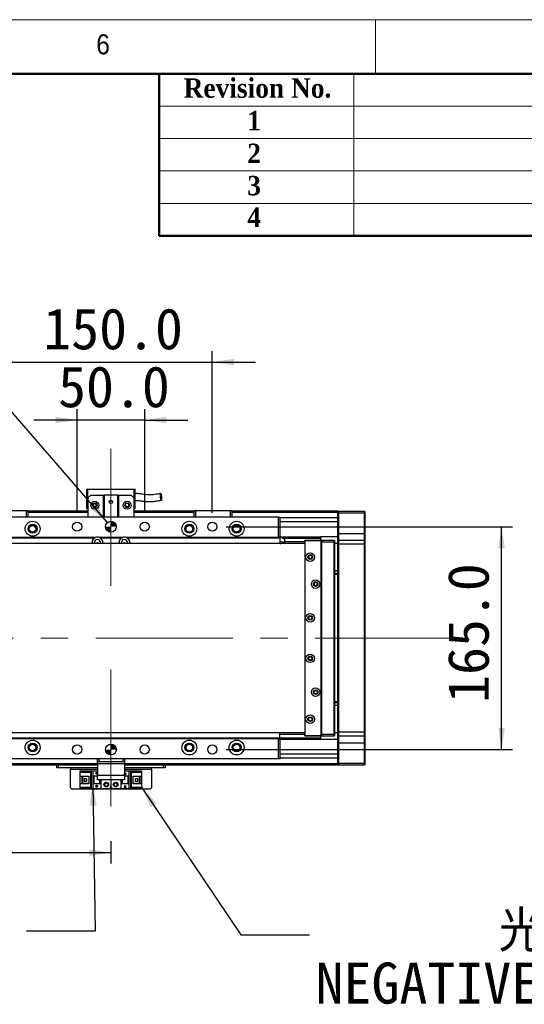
# Model space of a CAD drawing. Header units: millimetres. Extents: x 40 to 3320, y 40 to 2336.
# Tile 10 of 11: x 2217 to 2590, y 1607 to 2336. Entities that reach past the tile are written whole.
import ezdxf

# ---------------------------------------------------------------- set-up
doc = ezdxf.new("R2010")
doc.units = ezdxf.units.MM
doc.header["$LTSCALE"] = 8
doc.linetypes.add('CENTERX2', pattern=[20.32, 12.7, -2.54, 2.54, -2.54])
doc.layers.add('DIMNS', color=7, linetype='Continuous')
doc.styles.add('SLDTEXTSTYLE0', font='Gothic.ttf', dxfattribs={"width": 0.913})
doc.styles.add('SLDTEXTSTYLE1', font='timesbd.ttf', dxfattribs={"width": 0.933})
doc.styles.add('SLDTEXTSTYLE10', font='txt')
doc.styles.add('SLDTEXTSTYLE7', font='txt')
doc.styles.add('SLDTEXTSTYLE8', font='txt', dxfattribs={"bigfont": 'bigfont'})
doc.styles.add('SLDTEXTSTYLE9', font='txt', dxfattribs={"bigfont": 'bigfont'})
doc.dimstyles.new('SLDDIMSTYLE0', dxfattribs={"dimtxt": 30.4, "dimasz": 16, "dimexe": 0, "dimexo": 0.0625, "dimgap": 7.6, "dimtad": 2, "dimdec": 1, "dimrnd": 1e-09, "dimzin": 4, "dimdsep": 46, "dimtxsty": 'SLDTEXTSTYLE7', "dimsah": 1, "dimcen": 0.09, "dimadec": 0, "dimazin": 1, "dimtfac": 1, "dimtdec": 1, "dimtmove": 0, "dimatfit": 0, "dimfxl": 0, "dimfrac": 2, "dimtolj": 1, "dimtzin": 12, "dimarcsym": 0})
doc.dimstyles.new('SLDDIMSTYLE1', dxfattribs={"dimtxt": 30.4, "dimasz": 16, "dimexe": 0, "dimexo": 0.0625, "dimgap": 7.6, "dimtad": 2, "dimdec": 1, "dimrnd": 1e-09, "dimzin": 4, "dimdsep": 46, "dimtxsty": 'SLDTEXTSTYLE7', "dimsah": 1, "dimcen": 0.09, "dimadec": 0, "dimazin": 1, "dimtfac": 1, "dimtdec": 1, "dimtofl": 0, "dimtmove": 0, "dimatfit": 3, "dimfxl": 0, "dimfrac": 2, "dimtolj": 1, "dimtzin": 12, "dimarcsym": 0})
doc.dimstyles.new('SLDDIMSTYLE3', dxfattribs={"dimtxt": 0.18, "dimasz": 16, "dimexe": 0, "dimexo": 0.0625, "dimgap": 0, "dimtad": 0, "dimtih": 1, "dimtoh": 1, "dimdec": 0, "dimrnd": 1e-09, "dimzin": 0, "dimdsep": 46, "dimtxsty": 'Standard', "dimsah": 1, "dimcen": 0.09, "dimadec": 0, "dimazin": 0, "dimtfac": 16, "dimtdec": 0, "dimtofl": 0, "dimtmove": 0, "dimatfit": 3, "dimfxl": 0, "dimfrac": 2, "dimtolj": 1, "dimtzin": 0, "dimarcsym": 0})
doc.dimstyles.new('SLDDIMSTYLE5', dxfattribs={"dimtxt": 30.4, "dimasz": 16, "dimexe": 0, "dimexo": 0.0625, "dimgap": 7.6, "dimtad": 0, "dimtih": 1, "dimtoh": 1, "dimdec": 1, "dimrnd": 1e-09, "dimzin": 4, "dimdsep": 46, "dimtxsty": 'SLDTEXTSTYLE7', "dimsah": 1, "dimcen": 0, "dimadec": 0, "dimazin": 1, "dimtfac": 1, "dimtdec": 1, "dimtofl": 0, "dimtmove": 0, "dimatfit": 3, "dimfxl": 0, "dimfrac": 2, "dimtolj": 1, "dimtzin": 12, "dimarcsym": 0})

# ---------------------------------------------------------------- blocks, each defined once
blk = doc.blocks.new('_D_13')
at = {"layer": 'DIMNS'}
for p, q in [((2259.21, 1970.69), (2259.21, 2047.55)), ((2309.21, 1970.69), (2309.21, 2047.55)), ((2259.21, 2039.55), (2227.21, 2039.55)), ((2309.21, 2039.55), (2259.21, 2039.55)), ((2309.21, 2039.55), (2341.21, 2039.55))]:
    blk.add_line(p, q, dxfattribs=at)
for points in [[(2259.21, 2039.55), (2243.21, 2041.95), (2243.21, 2037.15)], [(2309.21, 2039.55), (2325.21, 2037.15), (2325.21, 2041.95)]]:
    blk.add_solid(points, dxfattribs=at)
at = {"layer": 'DIMNS', "insert": (2245.06, 2079.43), "char_height": 30.4, "attachment_point": 1, "style": 'SLDTEXTSTYLE7'}
blk.add_mtext('50.0', dxfattribs=at)
blk = doc.blocks.new('_D_14')
at = {"layer": 'DIMNS'}
for p, q in [((2209.21, 1970.69), (2209.21, 2090.44)), ((2359.21, 1970.69), (2359.21, 2090.44)), ((2209.21, 2082.44), (2177.21, 2082.44)), ((2209.21, 2082.44), (2359.21, 2082.44)), ((2359.21, 2082.44), (2391.21, 2082.44))]:
    blk.add_line(p, q, dxfattribs=at)
for points in [[(2209.21, 2082.44), (2193.21, 2084.84), (2193.21, 2080.04)], [(2359.21, 2082.44), (2375.21, 2080.04), (2375.21, 2084.84)]]:
    blk.add_solid(points, dxfattribs=at)
at = {"layer": 'DIMNS', "insert": (2234.08, 2122.33), "char_height": 30.4, "attachment_point": 1, "style": 'SLDTEXTSTYLE7'}
blk.add_mtext('150.0', dxfattribs=at)
blk = doc.blocks.new('_D_15')
at = {"layer": 'DIMNS'}
for p, q in [((2369.37, 1960.53), (2581.36, 1960.53)), ((2573.36, 1795.53), (2573.36, 1960.53)), ((2369.37, 1795.53), (2581.36, 1795.53))]:
    blk.add_line(p, q, dxfattribs=at)
for points in [[(2573.36, 1960.53), (2570.96, 1944.53), (2575.76, 1944.53)], [(2573.36, 1795.53), (2575.76, 1811.53), (2570.96, 1811.53)]]:
    blk.add_solid(points, dxfattribs=at)
at = {"layer": 'DIMNS', "insert": (2533.48, 1830.06), "char_height": 30.4, "attachment_point": 1, "rotation": 90, "style": 'SLDTEXTSTYLE7'}
blk.add_mtext('165.0', dxfattribs=at)
blk = doc.blocks.new('SW_SYMBOL_HOLE_DEPTH')
at = {"layer": 'DIMNS', "color": 0}
for p, q in [((0, 7000), (6400, 7000)), ((3200, 7000), (3200, 600)), ((800, 4440), (3200, 600)), ((5600, 4440), (3200, 600))]:
    blk.add_line(p, q, dxfattribs=at)
blk = doc.blocks.new('_D_16')
at = {"layer": 'DIMNS'}
for p, q in [((2200.36, 2057.13), (2168.36, 2057.13)), ((2281.59, 1963.55), (2200.36, 2057.13))]:
    blk.add_line(p, q, dxfattribs=at)
blk.add_solid([(2281.59, 1963.55), (2272.92, 1977.2), (2269.29, 1974.06)], dxfattribs=at)
at = {"layer": 'DIMNS', "xscale": 0.004985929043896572, "yscale": 0.004985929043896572, "zscale": 0.004985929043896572}
blk.add_blockref('SW_SYMBOL_HOLE_DEPTH', (2059.85, 2037.01), dxfattribs=at)
at = {"layer": 'DIMNS', "char_height": 30.4, "attachment_point": 1, "style": 'SLDTEXTSTYLE7'}
for s, insert in [('2X ', (1829.72, 2072.45)), ('%%c', (1886.89, 2072.15)), (' 8.0H7 ', (1933.86, 2072.45)), (' 8.0', (2104.35, 2072.45))]:
    blk.add_mtext(s, dxfattribs=dict(at, insert=insert))
blk = doc.blocks.new('_D_22')
at = {"layer": 'DIMNS'}
for p, q in [((424.21, 1729.12), (424.21, 1711.19)), ((2284.21, 1727.57), (2284.21, 1711.19)), ((424.21, 1719.19), (2284.21, 1719.19))]:
    blk.add_line(p, q, dxfattribs=at)
for points in [[(424.21, 1719.19), (440.21, 1716.79), (440.21, 1721.59)], [(2284.21, 1719.19), (2268.21, 1721.59), (2268.21, 1716.79)]]:
    blk.add_solid(points, dxfattribs=at)
at = {"layer": 'DIMNS', "insert": (1272.18, 1759.07), "char_height": 30.4, "attachment_point": 1, "style": 'SLDTEXTSTYLE7'}
blk.add_mtext('1860.0', dxfattribs=at)
blk = doc.blocks.new('SW_NOTE_6')
at = {"layer": 'DIMNS', "color": 0, "char_height": 30.4, "attachment_point": 1}
for s, insert, style in [('  光电原点', (-277.59, 55.21), 'SLDTEXTSTYLE8'), ('HOME SWITCH', (-277.59, 15.01), 'SLDTEXTSTYLE7')]:
    blk.add_mtext(s, dxfattribs=dict(at, insert=insert, style=style))
blk = doc.blocks.new('SW_NOTE_7')
at = {"layer": 'DIMNS', "color": 0, "char_height": 30.4, "attachment_point": 1}
for s, insert, style in [('     光电负限位', (4.61, 17.91), 'SLDTEXTSTYLE9'), ('NEGATIVE LIMIT SWITCH', (4.61, -20.49), 'SLDTEXTSTYLE10')]:
    blk.add_mtext(s, dxfattribs=dict(at, insert=insert, style=style))
blk = doc.blocks.new('SW_DOWELSYMBOL_0')
at = {"linetype": 'Continuous', "lineweight": 18}
h = blk.add_hatch(color=0, dxfattribs=at)
edge = h.paths.add_edge_path(flags=0)
edge.add_arc((0, 0), 4, 180, 270)
edge.add_line((0, -4), (0, 0))
edge.add_line((0, 0), (-4, 0))
h = blk.add_hatch(color=0, dxfattribs=at)
edge = h.paths.add_edge_path(flags=0)
edge.add_arc((0, 0), 4, 0, 90)
edge.add_line((0, 4), (0, 0))
edge.add_line((0, 0), (4, 0))
at = {"layer": 'DIMNS', "color": 0}
blk.add_circle((0, 0), 4, dxfattribs=at)
blk = doc.blocks.new('SW_DOWELSYMBOL_1')
at = {"linetype": 'Continuous', "lineweight": 18}
h = blk.add_hatch(color=0, dxfattribs=at)
edge = h.paths.add_edge_path(flags=0)
edge.add_arc((0, 0), 4, 180, 270)
edge.add_line((0, -4), (0, 0))
edge.add_line((0, 0), (-4, 0))
h = blk.add_hatch(color=0, dxfattribs=at)
edge = h.paths.add_edge_path(flags=0)
edge.add_arc((0, 0), 4, 0, 90)
edge.add_line((0, 4), (0, 0))
edge.add_line((0, 0), (4, 0))
at = {"layer": 'DIMNS', "color": 0}
blk.add_circle((0, 0), 4, dxfattribs=at)

msp = doc.modelspace()

# ---------------------------------------------------------------- linework, layer by layer
at = {"color": 7, "linetype": 'Continuous', "lineweight": 18}
for p, q in [((3320, 2336), (40, 2336)), ((2480, 2336), (2480, 2296)), ((80, 2296), (3280, 2296)), ((2464, 2296), (2464, 2176)), ((2320, 2272), (3280, 2272)), ((2320, 2248), (3280, 2248)), ((2320, 2224), (3280, 2224)), ((2320, 2200), (3280, 2200))]:
    msp.add_line(p, q, dxfattribs=at)
at = {"color": 7, "linetype": 'Continuous', "lineweight": 50}
for p, q in [((3280, 2296), (80, 2296)), ((2320, 2296), (2320, 2176)), ((3280, 2176), (2320, 2176))]:
    msp.add_line(p, q, dxfattribs=at)
at = {"color": 7, "linetype": 'Continuous', "lineweight": 25}
for p, q in [((2266.2144911, 1988.3266009), (2267.2145378, 1988.3266009)), ((2266.2144911, 1988.3266009), (2266.2144911, 1973.926603)), ((2267.2145378, 1981.9266043), (2267.2145378, 1988.3266009)), ((2267.2145378, 1988.3266009), (2301.214577, 1988.3266009)), ((2269.2145121, 1983.9266009), (2267.2145378, 1981.9266043)), ((2269.2145121, 1983.9266009), (2278.7145388, 1983.9266009)), ((2278.7145388, 1967.5266064), (2278.7145388, 1983.9266009)), ((2278.7145388, 1983.9266009), (2279.2145026, 1983.9266009)), ((2279.2145026, 1983.9266009), (2279.2145026, 1967.5266064)), ((2289.214493, 1983.9266009), (2279.2145026, 1983.9266009)), ((2289.214493, 1967.5266064), (2289.214493, 1983.9266009)), ((2289.214493, 1983.9266009), (2289.714576, 1983.9266009)), ((2289.714576, 1983.9266009), (2289.714576, 1967.5266064)), ((2289.714576, 1983.9266009), (2299.2146027, 1983.9266009)), ((2301.214577, 1981.9266043), (2299.2146027, 1983.9266009)), ((2301.214577, 1988.3266009), (2302.2145045, 1988.3266009)), ((2301.214577, 1988.3266009), (2301.214577, 1981.9266043)), ((2302.2145045, 1973.926603), (2302.2145045, 1988.3266009)), ((2267.2145378, 1981.9266043), (2267.2145378, 1967.5266064)), ((2301.214577, 1981.9266043), (2301.214577, 1967.5266064)), ((2221.7144978, 1972.226604), (2195.7145941, 1972.226604)), ((2195.8388102, 1972.5266017), (2221.5902817, 1972.5266017)), ((2221.5902817, 1972.5266017), (2222.4144947, 1972.5266017)), ((2221.7144978, 1972.226604), (2221.5902817, 1972.5266017)), ((2222.7145445, 1972.226604), (2221.7144978, 1972.226604)), ((2221.7144978, 1967.5266064), (2221.7144978, 1972.226604)), ((2222.4144947, 1972.5266017), (2222.7145445, 1972.226604)), ((2222.7145445, 1972.226604), (2222.7145445, 1967.5266064)), ((2267.2145378, 1972.0266006), (2222.7145445, 1972.0266006)), ((2222.7145445, 1971.8266047), (2267.2145378, 1971.8266047)), ((2222.7145445, 1971.6266013), (2267.2145378, 1971.6266013)), ((2222.7145445, 1971.5266071), (2267.2145378, 1971.5266071)), ((2266.2144911, 1973.926603), (2267.2145378, 1973.926603)), ((2301.214577, 1973.926603), (2302.2145045, 1973.926603)), ((2345.7145703, 1972.0266006), (2301.214577, 1972.0266006)), ((2301.214577, 1971.8266047), (2345.7145703, 1971.8266047)), ((2301.214577, 1971.6266013), (2345.7145703, 1971.6266013)), ((2301.214577, 1971.5266071), (2345.7145703, 1971.5266071)), ((2345.7145703, 1972.226604), (2346.0145008, 1972.5266017)), ((2346.7144978, 1972.226604), (2345.7145703, 1972.226604)), ((2345.7145703, 1967.5266064), (2345.7145703, 1972.226604)), ((2346.0145008, 1972.5266017), (2346.8388331, 1972.5266017)), ((2346.7144978, 1972.226604), (2346.8388331, 1972.5266017)), ((2372.7145207, 1972.226604), (2346.7144978, 1972.226604)), ((2346.7144978, 1972.226604), (2346.7144978, 1967.5266064)), ((2346.8388331, 1972.5266017), (2372.5903046, 1972.5266017)), ((2372.5903046, 1972.5266017), (2373.4145176, 1972.5266017)), ((2372.7145207, 1972.226604), (2372.5903046, 1972.5266017)), ((2373.7145674, 1972.226604), (2372.7145207, 1972.226604)), ((2372.7145207, 1967.5266064), (2372.7145207, 1972.226604)), ((2373.4145176, 1972.5266017), (2373.7145674, 1972.226604)), ((2373.7145674, 1972.226604), (2373.7145674, 1967.5266064)), ((2452.2145998, 1972.0266006), (2373.7145674, 1972.0266006)), ((2373.7145674, 1971.5266071), (2452.2145998, 1971.5266071)), ((2452.2145998, 1971.726603), (2452.5145304, 1972.0266006)), ((2452.2145998, 1972.0266006), (2452.2145998, 1971.726603)), ((2452.2145998, 1970.5266051), (2452.2145998, 1971.726603)), ((2452.2145998, 1970.5266051), (2452.5145304, 1970.5266051)), ((2452.2145998, 1955.5266045), (2452.2145998, 1970.5266051)), ((2452.5145304, 1972.0266006), (2452.5145304, 1970.5266051)), ((2452.5145304, 1972.0266006), (2471.914531, 1972.0266006)), ((2471.914531, 1970.5266051), (2452.5145304, 1970.5266051)), ((2452.5145304, 1970.5266051), (2452.5145304, 1955.5266045)), ((2471.914531, 1970.5266051), (2471.914531, 1972.0266006)), ((2471.914531, 1972.0266006), (2472.2145808, 1971.726603)), ((2471.914531, 1970.5266051), (2472.2145808, 1970.5266051)), ((2471.914531, 1955.5266045), (2471.914531, 1970.5266051)), ((2472.2145808, 1971.726603), (2472.2145808, 1970.5266051)), ((2472.2145808, 1970.5266051), (2472.2145808, 1955.5266045)), ((2408.2145703, 1967.5266064), (2160.2145445, 1967.5266064)), ((2408.2145703, 1952.5266058), (2408.2145703, 1967.5266064)), ((2408.2145703, 1967.5266064), (2409.2144978, 1967.5266064)), ((2409.2144978, 1967.5266064), (2409.2144978, 1952.5266058)), ((2452.2145998, 1967.0266054), (2409.2144978, 1967.0266054)), ((2452.2145998, 1955.5266045), (2452.5145304, 1955.5266045)), ((2452.2145998, 1950.2266042), (2452.2145998, 1955.5266045)), ((2452.5145304, 1955.5266045), (2452.5145304, 1950.5266018)), ((2452.5145304, 1955.5266045), (2471.914531, 1955.5266045)), ((2471.914531, 1950.5266018), (2471.914531, 1955.5266045)), ((2471.914531, 1955.5266045), (2472.2145808, 1955.5266045)), ((2472.2145808, 1955.5266045), (2472.2145808, 1950.2266042)), ((2427.7145874, 1948.0266042), (280.7145727, 1948.0266042)), ((2271.8145859, 1952.0266048), (2159.2144978, 1952.0266048)), ((2272.6947081, 1952.5266058), (2160.2145445, 1952.5266058)), ((2270.2145588, 1948.0266042), (2270.2145588, 1948.8266028)), ((2271.9645512, 1948.0266042), (2271.9645512, 1948.8266028)), ((2292.694689, 1952.5266058), (2275.7344258, 1952.5266058)), ((2276.4645827, 1948.8266028), (2276.4645827, 1948.0266042)), ((2291.8145668, 1952.0266048), (2276.614548, 1952.0266048)), ((2278.214575, 1948.8266028), (2278.214575, 1948.0266042)), ((2290.2145398, 1948.0266042), (2290.2145398, 1948.8266028)), ((2291.9645321, 1948.0266042), (2291.9645321, 1948.8266028)), ((2408.2145703, 1952.5266058), (2295.7344067, 1952.5266058)), ((2296.4645636, 1948.8266028), (2296.4645636, 1948.0266042)), ((2409.2144978, 1952.0266048), (2296.6145289, 1952.0266048)), ((2298.214556, 1948.8266028), (2298.214556, 1948.0266042)), ((2409.2144978, 1952.5266058), (2408.2145703, 1952.5266058)), ((2409.2144978, 1953.0266068), (2439.2145884, 1953.0266068)), ((2409.2144978, 1952.5266058), (2409.2144978, 1952.0266048)), ((2409.2144978, 1952.0266048), (2409.2144978, 1948.0266042)), ((2439.2145884, 1952.596604), (2410.6993687, 1952.596604)), ((2411.4651692, 1952.0225145), (2439.2145884, 1952.0225145)), ((2412.6168501, 1948.500625), (2412.8146183, 1951.328776)), ((2427.7145874, 1949.2446921), (2412.6688254, 1949.2446921)), ((2428.014518, 1950.5266018), (2427.7145874, 1950.2266042)), ((2428.014518, 1950.2266042), (2427.7145874, 1950.2266042)), ((2427.7145874, 1949.5266072), (2427.7145874, 1950.2266042)), ((2428.2145512, 1950.0266008), (2427.7145874, 1949.5266072)), ((2427.7145874, 1949.5266072), (2427.7145874, 1806.5266005)), ((2428.014518, 1950.2266042), (2428.014518, 1950.5266018)), ((2428.014518, 1950.5266018), (2440.2145159, 1950.5266018)), ((2440.2145159, 1950.2266042), (2428.014518, 1950.2266042)), ((2428.014518, 1950.2266042), (2428.014518, 1949.8266048)), ((2439.2145884, 1950.0266008), (2428.2145512, 1950.0266008)), ((2439.2145884, 1953.0266068), (2439.2145884, 1952.596604)), ((2452.2145998, 1953.0266068), (2439.2145884, 1953.0266068)), ((2439.2145884, 1952.596604), (2439.2145884, 1952.0225145)), ((2439.2145884, 1952.0225145), (2439.2145884, 1950.5266018)), ((2439.7145522, 1949.5266072), (2439.2145884, 1950.0266008)), ((2439.7145522, 1806.5266005), (2439.7145522, 1949.5266072)), ((2440.2145159, 1949.0266062), (2440.2145159, 1950.5266018)), ((2440.2145159, 1950.5266018), (2449.4144928, 1950.5266018)), ((2449.4144928, 1949.0266062), (2440.2145159, 1949.0266062)), ((2440.2145159, 1807.0266015), (2440.2145159, 1949.0266062)), ((2449.4144928, 1949.0266062), (2449.4144928, 1950.5266018)), ((2449.7145426, 1950.2266042), (2449.4144928, 1950.5266018)), ((2449.7145426, 1949.0266062), (2449.4144928, 1949.0266062)), ((2449.4144928, 1807.0266015), (2449.4144928, 1949.0266062)), ((2449.7145426, 1950.2266042), (2449.7145426, 1949.0266062)), ((2449.7145426, 1949.0266062), (2449.7145426, 1807.0266015)), ((2452.2145998, 1948.0266042), (2449.7145426, 1948.0266042)), ((2452.5145304, 1950.5266018), (2452.2145998, 1950.2266042)), ((2452.2145998, 1947.5266032), (2452.2145998, 1950.2266042)), ((2452.5145304, 1947.5266032), (2452.2145998, 1947.5266032)), ((2452.2145998, 1808.5266046), (2452.2145998, 1947.5266032)), ((2452.5145304, 1950.5266018), (2452.5145304, 1947.5266032)), ((2452.5145304, 1950.5266018), (2471.914531, 1950.5266018)), ((2471.914531, 1947.5266032), (2452.5145304, 1947.5266032)), ((2452.5145304, 1947.5266032), (2452.5145304, 1808.5266046)), ((2471.914531, 1947.5266032), (2471.914531, 1950.5266018)), ((2471.914531, 1950.5266018), (2472.2145808, 1950.2266042)), ((2471.914531, 1947.5266032), (2472.2145808, 1947.5266032)), ((2471.914531, 1808.5266046), (2471.914531, 1947.5266032)), ((2472.2145808, 1950.2266042), (2472.2145808, 1947.5266032)), ((2472.2145808, 1947.5266032), (2472.2145808, 1808.5266046)), ((2449.7145426, 1928.0266046), (2452.2145998, 1928.0266046)), ((2449.7145426, 1926.0266043), (2452.2145998, 1926.0266043)), ((2452.2145998, 1925.0266023), (2449.7145426, 1925.0266023)), ((2449.7145426, 1831.0266055), (2452.2145998, 1831.0266055)), ((2452.2145998, 1830.0266035), (2449.7145426, 1830.0266035)), ((2452.2145998, 1828.0266031), (2449.7145426, 1828.0266031)), ((2452.5145304, 1808.5266046), (2452.2145998, 1808.5266046)), ((2452.2145998, 1805.8266036), (2452.2145998, 1808.5266046)), ((2452.5145304, 1808.5266046), (2471.914531, 1808.5266046)), ((2452.5145304, 1808.5266046), (2452.5145304, 1805.526606)), ((2471.914531, 1808.5266046), (2472.2145808, 1808.5266046)), ((2471.914531, 1805.526606), (2471.914531, 1808.5266046)), ((2472.2145808, 1808.5266046), (2472.2145808, 1805.8266036)), ((280.7145727, 1808.0266036), (2427.7145874, 1808.0266036)), ((2409.2144978, 1804.0266029), (2159.2144978, 1804.0266029)), ((2408.2145703, 1803.5266019), (2160.2145445, 1803.5266019)), ((2408.2145703, 1788.5266013), (2408.2145703, 1803.5266019)), ((2408.2145703, 1803.5266019), (2409.2144978, 1803.5266019)), ((2409.2144978, 1804.0266029), (2409.2144978, 1808.0266036)), ((2409.2144978, 1806.8085156), (2427.7145874, 1806.8085156)), ((2439.2145884, 1804.0306933), (2409.2144978, 1804.0306933)), ((2409.2144978, 1804.0266029), (2409.2144978, 1803.5266019)), ((2409.2144978, 1803.5266019), (2409.2144978, 1788.5266013)), ((2439.2145884, 1803.4566037), (2409.2144978, 1803.4566037)), ((2439.2145884, 1803.0266009), (2409.2144978, 1803.0266009)), ((2427.7145874, 1806.5266005), (2428.2145512, 1806.026607)), ((2427.7145874, 1805.8266036), (2427.7145874, 1806.5266005)), ((2427.7145874, 1805.8266036), (2428.014518, 1805.8266036)), ((2427.7145874, 1805.8266036), (2428.014518, 1805.526606)), ((2428.014518, 1806.2266029), (2428.014518, 1805.8266036)), ((2428.014518, 1805.8266036), (2440.2145159, 1805.8266036)), ((2428.014518, 1805.526606), (2428.014518, 1805.8266036)), ((2440.2145159, 1805.526606), (2428.014518, 1805.526606)), ((2428.2145512, 1806.026607), (2439.2145884, 1806.026607)), ((2439.2145884, 1806.026607), (2439.7145522, 1806.5266005)), ((2439.2145884, 1805.526606), (2439.2145884, 1804.0306933)), ((2439.2145884, 1804.0306933), (2439.2145884, 1803.4566037)), ((2439.2145884, 1803.4566037), (2439.2145884, 1803.0266009)), ((2452.2145998, 1803.0266009), (2439.2145884, 1803.0266009)), ((2440.2145159, 1807.0266015), (2449.4144928, 1807.0266015)), ((2440.2145159, 1805.526606), (2440.2145159, 1807.0266015)), ((2449.4144928, 1805.526606), (2440.2145159, 1805.526606)), ((2449.7145426, 1807.0266015), (2449.4144928, 1807.0266015)), ((2449.4144928, 1805.526606), (2449.4144928, 1807.0266015)), ((2449.7145426, 1805.8266036), (2449.4144928, 1805.526606)), ((2449.7145426, 1808.0266036), (2452.2145998, 1808.0266036)), ((2449.7145426, 1807.0266015), (2449.7145426, 1805.8266036)), ((2452.5145304, 1805.526606), (2452.2145998, 1805.8266036)), ((2452.2145998, 1800.5266033), (2452.2145998, 1805.8266036)), ((2471.914531, 1805.526606), (2452.5145304, 1805.526606)), ((2452.5145304, 1805.526606), (2452.5145304, 1800.5266033)), ((2471.914531, 1805.526606), (2472.2145808, 1805.8266036)), ((2471.914531, 1800.5266033), (2471.914531, 1805.526606)), ((2472.2145808, 1805.8266036), (2472.2145808, 1800.5266033)), ((2452.5145304, 1800.5266033), (2452.2145998, 1800.5266033)), ((2452.2145998, 1785.5266027), (2452.2145998, 1800.5266033)), ((2452.5145304, 1800.5266033), (2471.914531, 1800.5266033)), ((2452.5145304, 1800.5266033), (2452.5145304, 1785.5266027)), ((2472.2145808, 1800.5266033), (2471.914531, 1800.5266033)), ((2471.914531, 1785.5266027), (2471.914531, 1800.5266033)), ((2472.2145808, 1800.5266033), (2472.2145808, 1785.5266027)), ((2408.2145703, 1788.5266013), (2160.2145445, 1788.5266013)), ((2274.2145073, 1786.5266047), (2274.2145073, 1788.5266013)), ((2275.2145541, 1786.5266047), (2274.2145073, 1786.5266047)), ((2274.2145073, 1785.0266017), (2274.2145073, 1786.5266047)), ((2275.2145541, 1788.5266013), (2275.2145541, 1786.5266047)), ((2293.2145607, 1786.5266047), (2275.2145541, 1786.5266047)), ((2293.2145607, 1786.5266047), (2293.2145607, 1788.5266013)), ((2294.2146075, 1786.5266047), (2293.2145607, 1786.5266047)), ((2294.2146075, 1788.5266013), (2294.2146075, 1786.5266047)), ((2294.2146075, 1786.5266047), (2294.2146075, 1785.0266017)), ((2409.2144978, 1788.5266013), (2408.2145703, 1788.5266013)), ((2452.2145998, 1789.0266023), (2409.2144978, 1789.0266023)), ((2274.2145073, 1784.0266071), (2192.2146094, 1784.0266071)), ((2244.2145359, 1782.026603), (2244.2145359, 1784.0266071)), ((2245.2145827, 1782.026603), (2244.2145359, 1782.026603)), ((2245.2145827, 1784.0266071), (2245.2145827, 1782.026603)), ((2274.2145073, 1782.026603), (2245.2145827, 1782.026603)), ((2254.2145264, 1782.026603), (2254.2145264, 1781.026601)), ((2254.2145264, 1767.2266058), (2254.2145264, 1781.026601)), ((2261.5145457, 1778.9266027), (2261.5145457, 1779.7266014)), ((2261.5145457, 1779.7266014), (2270.7145226, 1779.7266014)), ((2270.7145226, 1779.7266014), (2270.7145226, 1776.0266058)), ((2270.7145226, 1779.7266014), (2274.2145073, 1779.7266014)), ((2294.2146075, 1785.0266017), (2274.2145073, 1785.0266017)), ((2274.2145073, 1785.0266017), (2274.2145073, 1776.5266068)), ((2294.2146075, 1785.0266017), (2294.2146075, 1776.5266068)), ((2452.2145998, 1784.0266071), (2294.2146075, 1784.0266071)), ((2323.2145321, 1782.026603), (2294.2146075, 1782.026603)), ((2294.2146075, 1779.7266014), (2297.7145922, 1779.7266014)), ((2297.7145922, 1776.0266058), (2297.7145922, 1779.7266014)), ((2297.7145922, 1779.7266014), (2306.9145691, 1779.7266014)), ((2306.9145691, 1779.7266014), (2306.9145691, 1778.9266027)), ((2314.2145884, 1781.026601), (2314.2145884, 1782.026603)), ((2314.2145884, 1781.026601), (2314.2145884, 1767.2266058)), ((2323.2145321, 1782.026603), (2323.2145321, 1784.0266071)), ((2324.2145789, 1782.026603), (2323.2145321, 1782.026603)), ((2324.2145789, 1784.0266071), (2324.2145789, 1782.026603)), ((2452.5145304, 1785.5266027), (2452.2145998, 1785.5266027)), ((2452.2145998, 1784.3266047), (2452.2145998, 1785.5266027)), ((2452.5145304, 1784.0266071), (2452.2145998, 1784.3266047)), ((2452.2145998, 1784.3266047), (2452.2145998, 1784.0266071)), ((2452.5145304, 1785.5266027), (2471.914531, 1785.5266027)), ((2452.5145304, 1785.5266027), (2452.5145304, 1784.0266071)), ((2471.914531, 1784.0266071), (2452.5145304, 1784.0266071)), ((2472.2145808, 1785.5266027), (2471.914531, 1785.5266027)), ((2471.914531, 1784.0266071), (2471.914531, 1785.5266027)), ((2472.2145808, 1784.3266047), (2471.914531, 1784.0266071)), ((2472.2145808, 1785.5266027), (2472.2145808, 1784.3266047)), ((2269.8144925, 1778.9266027), (2261.5145457, 1778.9266027)), ((2261.5145457, 1778.9266027), (2261.5145457, 1778.4266017)), ((2269.3145287, 1778.4266017), (2261.5145457, 1778.4266017)), ((2261.5145457, 1775.8266024), (2261.5145457, 1778.4266017)), ((2261.5145457, 1775.8266024), (2267.7145016, 1775.8266024)), ((2261.5145457, 1770.2266045), (2261.5145457, 1775.8266024)), ((2262.814523, 1770.2266045), (2262.814523, 1775.8266024)), ((2263.3146059, 1775.4766039), (2263.3146059, 1775.8266024)), ((2267.7145016, 1775.4766039), (2263.3146059, 1775.4766039)), ((2263.3146059, 1770.5766029), (2263.3146059, 1775.4766039)), ((2264.2745984, 1773.8266058), (2264.2745984, 1772.2266011)), ((2266.1145937, 1773.8266058), (2264.2745984, 1773.8266058)), ((2264.2745984, 1772.2266011), (2266.1145937, 1772.2266011)), ((2266.1145937, 1773.8266058), (2266.1145937, 1772.2266011)), ((2267.7145016, 1775.8266024), (2267.7145016, 1770.2266045)), ((2269.3145287, 1778.4266017), (2269.8144925, 1778.9266027)), ((2269.3145287, 1767.6266051), (2269.3145287, 1778.4266017)), ((2269.8144925, 1767.1266041), (2269.8144925, 1778.9266027)), ((2270.7145226, 1776.0266058), (2274.2145073, 1776.0266058)), ((2270.7145226, 1776.0266058), (2270.7145226, 1770.0266011)), ((2271.2146056, 1776.0266058), (2271.2146056, 1770.0266011)), ((2271.5145361, 1776.0266058), (2271.5145361, 1770.0266011)), ((2273.1145632, 1778.2266058), (2273.3145964, 1778.2266058)), ((2273.7145436, 1777.0266004), (2273.1145632, 1778.2266058)), ((2273.3145964, 1778.6266051), (2274.1144907, 1778.6266051)), ((2273.3145964, 1778.2266058), (2273.3145964, 1778.6266051)), ((2274.2145073, 1778.0266024), (2273.7145436, 1777.0266004)), ((2274.1144907, 1778.6266051), (2274.1144907, 1778.2266058)), ((2274.1144907, 1778.2266058), (2274.2145073, 1778.2266058)), ((2274.2145073, 1776.5266068), (2294.2146075, 1776.5266068)), ((2274.2145073, 1773.0266071), (2274.2145073, 1776.5266068)), ((2294.2146075, 1773.0266071), (2274.2145073, 1773.0266071)), ((2275.914551, 1770.0266011), (2275.914551, 1773.0266071)), ((2276.2146008, 1770.0266011), (2276.2146008, 1773.0266071)), ((2276.7145646, 1773.0266071), (2276.7145646, 1770.0266011)), ((2284.2144978, 1773.0266071), (2284.2144978, 1768.3266021)), ((2291.7145502, 1770.0266011), (2291.7145502, 1773.0266071)), ((2292.214514, 1773.0266071), (2292.214514, 1770.0266011)), ((2292.5145638, 1773.0266071), (2292.5145638, 1770.0266011)), ((2294.2146075, 1777.6266031), (2294.7145712, 1778.6266051)), ((2294.3145049, 1777.4266071), (2294.2146075, 1777.4266071)), ((2294.2146075, 1776.5266068), (2294.2146075, 1773.0266071)), ((2294.2146075, 1776.0266058), (2297.7145922, 1776.0266058)), ((2294.3145049, 1777.0266004), (2294.3145049, 1777.4266071)), ((2295.1145184, 1777.0266004), (2294.3145049, 1777.0266004)), ((2294.7145712, 1778.6266051), (2295.3145516, 1777.4266071)), ((2295.1145184, 1777.4266071), (2295.1145184, 1777.0266004)), ((2295.3145516, 1777.4266071), (2295.1145184, 1777.4266071)), ((2296.9145787, 1770.0266011), (2296.9145787, 1776.0266058)), ((2297.2145092, 1770.0266011), (2297.2145092, 1776.0266058)), ((2297.7145922, 1770.0266011), (2297.7145922, 1776.0266058)), ((2306.9145691, 1778.9266027), (2298.6145031, 1778.9266027)), ((2298.6145031, 1778.9266027), (2299.1145861, 1778.4266017)), ((2298.6145031, 1778.9266027), (2298.6145031, 1767.1266041)), ((2306.9145691, 1778.4266017), (2299.1145861, 1778.4266017)), ((2299.1145861, 1778.4266017), (2299.1145861, 1767.6266051)), ((2300.714494, 1775.8266024), (2306.9145691, 1775.8266024)), ((2300.714494, 1770.2266045), (2300.714494, 1775.8266024)), ((2305.1145089, 1775.4766039), (2300.714494, 1775.4766039)), ((2302.3145211, 1772.2266011), (2302.3145211, 1773.8266058)), ((2304.1545164, 1773.8266058), (2302.3145211, 1773.8266058)), ((2302.3145211, 1772.2266011), (2304.1545164, 1772.2266011)), ((2304.1545164, 1772.2266011), (2304.1545164, 1773.8266058)), ((2305.1145089, 1775.8266024), (2305.1145089, 1775.4766039)), ((2305.1145089, 1775.4766039), (2305.1145089, 1770.5766029)), ((2305.6145918, 1775.8266024), (2305.6145918, 1770.2266045)), ((2306.9145691, 1778.4266017), (2306.9145691, 1778.9266027)), ((2306.9145691, 1778.4266017), (2306.9145691, 1775.8266024)), ((2306.9145691, 1775.8266024), (2306.9145691, 1770.2266045)), ((2254.2145264, 1767.2266058), (2255.2145731, 1766.2266038)), ((2313.2145417, 1766.2266038), (2255.2145731, 1766.2266038)), ((2267.7145016, 1770.2266045), (2261.5145457, 1770.2266045)), ((2261.5145457, 1767.6266051), (2261.5145457, 1770.2266045)), ((2261.5145457, 1767.6266051), (2269.3145287, 1767.6266051)), ((2261.5145457, 1767.6266051), (2261.5145457, 1767.1266041)), ((2261.5145457, 1767.1266041), (2269.8144925, 1767.1266041)), ((2261.5145457, 1766.3266055), (2261.5145457, 1767.1266041)), ((2270.7145226, 1766.3266055), (2261.5145457, 1766.3266055)), ((2263.3146059, 1770.2266045), (2263.3146059, 1770.5766029)), ((2263.3146059, 1770.5766029), (2267.7145016, 1770.5766029)), ((2269.8144925, 1767.1266041), (2269.3145287, 1767.6266051)), ((2270.7145226, 1770.0266011), (2270.7145226, 1766.3266055)), ((2276.7145646, 1770.0266011), (2270.7145226, 1770.0266011)), ((2276.7145646, 1766.3266055), (2270.7145226, 1766.3266055)), ((2273.1145632, 1768.6266072), (2273.3145964, 1768.6266072)), ((2273.7145436, 1767.4266018), (2273.1145632, 1768.6266072)), ((2273.3145964, 1769.0266065), (2274.1144907, 1769.0266065)), ((2273.3145964, 1768.6266072), (2273.3145964, 1769.0266065)), ((2274.3145239, 1768.6266072), (2273.7145436, 1767.4266018)), ((2274.1144907, 1769.0266065), (2274.1144907, 1768.6266072)), ((2274.1144907, 1768.6266072), (2274.3145239, 1768.6266072)), ((2276.7145646, 1770.0266011), (2276.7145646, 1766.3266055)), ((2282.2145235, 1766.3266055), (2276.7145646, 1766.3266055)), ((2291.7145502, 1766.3266055), (2286.2145913, 1766.3266055)), ((2291.7145502, 1766.3266055), (2291.7145502, 1770.0266011)), ((2297.7145922, 1770.0266011), (2291.7145502, 1770.0266011)), ((2297.7145922, 1766.3266055), (2291.7145502, 1766.3266055)), ((2294.1145909, 1767.8266011), (2294.7145712, 1769.0266065)), ((2294.3145049, 1767.8266011), (2294.1145909, 1767.8266011)), ((2294.3145049, 1767.4266018), (2294.3145049, 1767.8266011)), ((2295.1145184, 1767.4266018), (2294.3145049, 1767.4266018)), ((2294.7145712, 1769.0266065), (2295.3145516, 1767.8266011)), ((2295.1145184, 1767.8266011), (2295.1145184, 1767.4266018)), ((2295.3145516, 1767.8266011), (2295.1145184, 1767.8266011)), ((2297.7145922, 1766.3266055), (2297.7145922, 1770.0266011)), ((2306.9145691, 1766.3266055), (2297.7145922, 1766.3266055)), ((2299.1145861, 1767.6266051), (2298.6145031, 1767.1266041)), ((2298.6145031, 1767.1266041), (2306.9145691, 1767.1266041)), ((2299.1145861, 1767.6266051), (2306.9145691, 1767.6266051)), ((2300.714494, 1770.5766029), (2305.1145089, 1770.5766029)), ((2306.9145691, 1770.2266045), (2300.714494, 1770.2266045)), ((2305.1145089, 1770.5766029), (2305.1145089, 1770.2266045)), ((2306.9145691, 1770.2266045), (2306.9145691, 1767.6266051)), ((2306.9145691, 1767.1266041), (2306.9145691, 1767.6266051)), ((2306.9145691, 1767.1266041), (2306.9145691, 1766.3266055)), ((2313.2145417, 1766.2266038), (2314.2145884, 1767.2266058))]:
    msp.add_line(p, q, dxfattribs=at)
at = {"color": 8, "linetype": 'Continuous', "lineweight": 25}
for p, q in [((2267.2145378, 1971.0266061), (2222.7145445, 1971.0266061)), ((2345.7145703, 1971.0266061), (2301.214577, 1971.0266061)), ((2452.2145998, 1971.0266061), (2373.7145674, 1971.0266061)), ((2452.2145998, 1964.0266068), (2409.2144978, 1964.0266068)), ((2452.2145998, 1792.0266009), (2409.2144978, 1792.0266009)), ((2274.2145073, 1785.0266017), (2192.2146094, 1785.0266017)), ((2254.2145264, 1781.026601), (2274.2145073, 1781.026601)), ((2452.2145998, 1785.0266017), (2294.2146075, 1785.0266017)), ((2294.2146075, 1781.026601), (2314.2145884, 1781.026601))]:
    msp.add_line(p, q, dxfattribs=at)
at = {"color": 7, "linetype": 'Continuous', "lineweight": 25, "flags": 128}
for points in [[(2412.8146183, 1951.328776), (2412.6434338, 1951.397895), (2412.1563446, 1951.5947319), (2411.4271414, 1951.889313), (2410.5671656, 1952.2367932), (2409.7070706, 1952.5842733), (2409.2144978, 1952.7832783)], [(2412.6168501, 1948.500625), (2412.45103, 1948.5676057), (2411.9716895, 1948.761291), (2411.2305653, 1949.0606926), (2410.308243, 1949.4333557), (2409.3043816, 1949.8389132), (2409.2144978, 1949.8752273)]]:
    msp.add_lwpolyline(points, dxfattribs=at)
at = {"color": 8, "linetype": 'Continuous', "lineweight": 25, "flags": 128}
msp.add_lwpolyline([(2409.2144978, 1948.3138017), (2409.4922554, 1948.2016183), (2409.9253428, 1948.0266042)], dxfattribs=at)
at = {"color": 7, "linetype": 'Continuous', "lineweight": 25}
for centre, radius in [((2272.2145502, 1976.426604), 3), ((2272.2145502, 1976.426604), 1.7), ((2272.2145502, 1976.426604), 1.6), ((2284.2145502, 1978.926604), 1.25), ((2296.2145502, 1976.426604), 3), ((2296.2145502, 1976.426604), 1.7), ((2296.2145502, 1976.426604), 1.6), ((2226.2145502, 1959.026604), 5.5), ((2226.2145502, 1959.026604), 3.3), ((2226.2145502, 1959.026604), 3), ((2226.2145502, 1959.026604), 2.4585), ((2259.2145502, 1960.526604), 3.4), ((2284.2145502, 1960.526604), 4), ((2309.2145502, 1960.526604), 3.4), ((2342.2145502, 1959.026604), 5.5), ((2342.2145502, 1959.026604), 3.3), ((2342.2145502, 1959.026604), 3), ((2342.2145502, 1959.026604), 2.4585), ((2359.2145502, 1960.526604), 3.4), ((2377.2145502, 1959.026604), 5.5), ((2377.2145502, 1959.026604), 3.3), ((2377.2145502, 1959.026604), 3), ((2377.2145502, 1959.026604), 2.4585), ((2431.7145502, 1938.026604), 3.15), ((2431.7145502, 1938.026604), 1.7), ((2431.7145502, 1938.026604), 1.6), ((2431.7145502, 1938.026604), 1.25), ((2435.7145502, 1918.026604), 3.15), ((2435.7145502, 1918.026604), 1.7), ((2435.7145502, 1918.026604), 1.6), ((2435.7145502, 1918.026604), 1.25), ((2431.7145502, 1893.026604), 3.15), ((2431.7145502, 1893.026604), 1.7), ((2431.7145502, 1893.026604), 1.6), ((2431.7145502, 1893.026604), 1.25), ((2431.7145502, 1863.026604), 3.15), ((2431.7145502, 1863.026604), 1.7), ((2431.7145502, 1863.026604), 1.6), ((2431.7145502, 1863.026604), 1.25), ((2435.7145502, 1838.026604), 3.15), ((2435.7145502, 1838.026604), 1.7), ((2435.7145502, 1838.026604), 1.6), ((2435.7145502, 1838.026604), 1.25), ((2431.7145502, 1818.026604), 3.15), ((2431.7145502, 1818.026604), 1.7), ((2431.7145502, 1818.026604), 1.6), ((2431.7145502, 1818.026604), 1.25), ((2226.2145502, 1797.026604), 5.5), ((2342.2145502, 1797.026604), 5.5), ((2377.2145502, 1797.026604), 5.5), ((2226.2145502, 1797.026604), 3.3), ((2226.2145502, 1797.026604), 3), ((2226.2145502, 1797.026604), 2.4585), ((2259.2145502, 1795.526604), 3.4), ((2284.2145502, 1795.526604), 4), ((2309.2145502, 1795.526604), 3.4), ((2342.2145502, 1797.026604), 3.3), ((2342.2145502, 1797.026604), 3), ((2342.2145502, 1797.026604), 2.4585), ((2359.2145502, 1795.526604), 3.4), ((2377.2145502, 1797.026604), 3.3), ((2377.2145502, 1797.026604), 3), ((2377.2145502, 1797.026604), 2.4585), ((2280.7145502, 1769.526604), 1.75), ((2280.7145502, 1769.526604), 1.25), ((2287.7145502, 1769.526604), 1.75), ((2287.7145502, 1769.526604), 1.25)]:
    msp.add_circle(centre, radius, dxfattribs=at)
for centre, radius, start, end in [((2274.2145502, 1948.826604), 4, 126.8698976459, 180), ((2274.2145502, 1948.826604), 2.25, 0, 180), ((2274.2145502, 1948.826604), 4, 67.6683549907, 112.3316450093), ((2274.2145502, 1946.926604), 1.65, 90, 138.1896851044), ((2274.2145502, 1946.926604), 1.65, 41.8103148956, 90), ((2274.2145502, 1948.826604), 4, 0, 53.1301023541), ((2294.2145502, 1948.826604), 4, 126.8698976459, 180), ((2294.2145502, 1948.826604), 2.25, 0, 180), ((2294.2145502, 1948.826604), 4, 67.6683549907, 112.3316450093), ((2294.2145502, 1946.926604), 1.65, 90, 138.1896851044), ((2294.2145502, 1946.926604), 1.65, 41.8103148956, 90), ((2294.2145502, 1948.826604), 4, 0, 53.1301023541), ((2410.0289128, 1950.9046155), 1.82, 30.1224828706, 105.8673084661), ((2409.5570958, 1949.7368274), 3.3, 328.7850945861, 338.0000000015), ((2282.2145502, 1768.326604), 2, 270, 0), ((2286.2145502, 1768.326604), 2, 180, 270)]:
    msp.add_arc(centre, radius, start, end, dxfattribs=at)
for points, knots in [([(2320.9563506, 1985.0780584), (2319.9120641, 1984.9121799), (2318.0919728, 1984.6230697), (2315.7134501, 1984.2522426), (2313.9029013, 1984.1080076), (2312.3186867, 1984.0799077), (2310.5488094, 1984.159961), (2308.6941508, 1984.3818522), (2306.7966666, 1984.6678975), (2305.2769187, 1984.8896281), (2303.8564473, 1985.0247102), (2302.9126021, 1985.0772376), (2302.3553415, 1985.0547749), (2302.2145045, 1985.0490979)], [0, 0, 0, 0, 0.1728182, 0.3012055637, 0.3945092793, 0.4621948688, 0.5502995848, 0.6704393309, 0.7542686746, 0.8531303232, 0.9124960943, 0.9778850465, 1, 1, 1, 1]), ([(2320.5745232, 1983.9160062), (2320.6009205, 1984.1651057), (2320.6537735, 1984.6638557), (2320.831433, 1985.0687557), (2321.0541012, 1985.1100639), (2321.2860245, 1984.8299225), (2321.5020336, 1984.319049), (2321.6893607, 1983.6256851), (2321.8294845, 1982.8183902), (2321.9072025, 1981.979138), (2321.9110159, 1981.2003304), (2321.8382607, 1980.5795058), (2321.6971284, 1980.1886652), (2321.4981222, 1980.1016782), (2321.2969414, 1980.2058419), (2321.1074676, 1980.5503322), (2320.9375634, 1981.081309), (2320.7862636, 1981.8148976), (2320.6745236, 1982.5610746), (2320.6020377, 1983.1052137), (2320.5721749, 1983.3639857), (2320.561341, 1983.4491166), (2320.5612699, 1983.4714316), (2320.560313, 1983.5456127), (2320.5628164, 1983.7017285), (2320.5700325, 1983.8338108), (2320.5745232, 1983.9160062)], [0, 0, 0, 0, 0.0648176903, 0.129778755, 0.1897314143, 0.242618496, 0.2944140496, 0.3462441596, 0.3987244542, 0.4522001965, 0.5066015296, 0.5614527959, 0.6160515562, 0.6697722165, 0.7270695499, 0.7653770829, 0.8036908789, 0.8589097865, 0.9142288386, 0.9495548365, 0.9640022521, 0.964850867, 0.9657588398, 0.9687102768, 0.9805282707, 1, 1, 1, 1]), ([(2272.0019829, 1975.2964221), (2271.8730787, 1975.3180061), (2271.6146636, 1975.3612758), (2271.2762, 1975.5846613), (2271.0161669, 1975.9037956), (2270.8676755, 1976.306513), (2270.8546543, 1976.7504669), (2270.9900949, 1977.1871429), (2271.2489019, 1977.5589124), (2271.4929703, 1977.7218554), (2271.607281, 1977.7981706)], [0, 0, 0, 0, 0.1153507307, 0.2312442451, 0.3517768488, 0.4769988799, 0.6065120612, 0.7402354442, 0.8783379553, 1, 1, 1, 1]), ([(2272.2145331, 1975.276529), (2272.2185462, 1975.2765441), (2272.3387701, 1975.2769972), (2272.5763662, 1975.316168), (2272.8922978, 1975.4754727), (2273.1462393, 1975.7223186), (2273.3145579, 1976.033826), (2273.3815411, 1976.3815089), (2273.3415413, 1976.733296), (2273.1978039, 1977.0569224), (2272.963672, 1977.3225424), (2272.6607909, 1977.505967), (2272.3168483, 1977.5900351), (2271.963551, 1977.5671771), (2271.6333031, 1977.4395673), (2271.3564303, 1977.2188452), (2271.1583476, 1976.9253275), (2271.0575423, 1976.5858489), (2271.0629955, 1976.2319492), (2271.1741726, 1975.895376), (2271.3813521, 1975.6095985), (2271.6637678, 1975.3915345), (2271.8892496, 1975.3281248), (2272.0019829, 1975.2964221)], [0, 0, 0, 0, 0.00172365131, 0.05163606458, 0.10155810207, 0.15146936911, 0.20138318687, 0.25129650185, 0.30120925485, 0.35112072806, 0.40104237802, 0.45095639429, 0.50086947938, 0.55077252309, 0.60068418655, 0.65059768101, 0.70052045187, 0.7504337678, 0.80034427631, 0.85025758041, 0.90017526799, 0.95009097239, 1, 1, 1, 1]), ([(2272.8219044, 1977.7981706), (2272.9532836, 1977.7080396), (2273.2221081, 1977.5236161), (2273.482644, 1977.0999364), (2273.5891466, 1976.6243688), (2273.5268132, 1976.1556608), (2273.3154285, 1975.7515418), (2272.9906551, 1975.4571603), (2272.6726652, 1975.323534), (2272.4811348, 1975.3023893), (2272.4270832, 1975.2964221)], [0, 0, 0, 0, 0.1407775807, 0.28805523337, 0.43042241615, 0.56792420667, 0.70058037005, 0.82846498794, 0.95159135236, 1, 1, 1, 1]), ([(2296.0861933, 1975.2938963), (2296.0300058, 1975.2960329), (2295.8366852, 1975.3033843), (2295.5106007, 1975.4151082), (2295.1689876, 1975.6847561), (2294.9321514, 1976.071404), (2294.8393244, 1976.5317379), (2294.9122081, 1977.0127831), (2295.1532264, 1977.4527838), (2295.4247951, 1977.6930124), (2295.5892142, 1977.7877962), (2295.6072104, 1977.7981706)], [0, 0, 0, 0, 0.0488310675, 0.1680099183, 0.2919238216, 0.4205505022, 0.5539622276, 0.6921649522, 0.8349364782, 0.9819332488, 1, 1, 1, 1]), ([(2296.0020316, 1975.2964221), (2295.8702712, 1975.3355437), (2295.6246273, 1975.4084792), (2295.3515215, 1975.6447445), (2295.1842258, 1975.8921484), (2295.0845446, 1976.1600621), (2295.0593155, 1976.3697476), (2295.0669238, 1976.5014777), (2295.068933, 1976.5272202), (2295.0694391, 1976.5324878), (2295.0695518, 1976.5344416), (2295.0696984, 1976.5350391), (2295.0696959, 1976.5348937), (2295.0696957, 1976.5348799)], [0, 0, 0, 0, 0.2369267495, 0.4417078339, 0.6142322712, 0.7545003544, 0.9380800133, 0.9829663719, 0.9897861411, 0.9952058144, 0.9975503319, 0.999768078, 1, 1, 1, 1]), ([(2296.4271319, 1975.2964221), (2296.5666129, 1975.3209887), (2296.845819, 1975.3701649), (2297.1979738, 1975.6238014), (2297.4484738, 1975.9697571), (2297.5725348, 1976.3802229), (2297.5625818, 1976.8081746), (2297.4225563, 1977.2107143), (2297.1742222, 1977.5619306), (2296.9393536, 1977.7193857), (2296.8218338, 1977.7981706)], [0, 0, 0, 0, 0.1248135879, 0.2498456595, 0.3748654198, 0.499860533, 0.6248439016, 0.7498312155, 0.874824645, 1, 1, 1, 1]), ([(2302.2145045, 1980.04084), (2302.5836711, 1980.0568647), (2303.4712003, 1980.0953902), (2304.8424808, 1979.9158815), (2306.2590159, 1979.7151322), (2307.5348932, 1979.5228231), (2308.6350557, 1979.3756845), (2309.5879847, 1979.2702292), (2310.8336826, 1979.1614429), (2312.6623638, 1979.0841403), (2315.262124, 1979.1823809), (2318.2613013, 1979.6008386), (2320.3994389, 1979.9501402), (2321.5271246, 1980.1343672)], [0, 0, 0, 0, 0.0561746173, 0.1350517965, 0.2093746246, 0.2758339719, 0.3326395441, 0.3788403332, 0.4216804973, 0.5224896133, 0.656040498, 0.8185906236, 1, 1, 1, 1]), ([(2271.8145859, 1952.0266048), (2271.9468742, 1952.1188103), (2272.1740629, 1952.2771618), (2272.4406436, 1952.4136642), (2272.5921271, 1952.4832854), (2272.6627458, 1952.5134089), (2272.6919827, 1952.5254923), (2272.6940207, 1952.526325), (2272.6947081, 1952.5266058)], [0, 0, 0, 0, 0.4008057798, 0.688334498, 0.7979808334, 0.9084230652, 0.9691137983, 1, 1, 1, 1]), ([(2275.7344258, 1952.5266058), (2275.7370557, 1952.5255179), (2275.7430615, 1952.5230334), (2275.8009159, 1952.4990028), (2275.9466285, 1952.4340973), (2276.2347272, 1952.2902345), (2276.4740792, 1952.1241028), (2276.614548, 1952.0266048)], [0, 0, 0, 0, 0.06014553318, 0.13734802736, 0.27503251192, 0.57453736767, 1, 1, 1, 1]), ([(2291.8145668, 1952.0266048), (2291.8341073, 1952.0410826), (2291.9913474, 1952.1575837), (2292.2229399, 1952.3015123), (2292.4841672, 1952.4348634), (2292.6191366, 1952.4950782), (2292.6829522, 1952.5218064), (2292.6947669, 1952.5265664), (2292.6946918, 1952.5266044), (2292.694689, 1952.5266058)], [0, 0, 0, 0, 0.0606380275, 0.4879489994, 0.677159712, 0.8679436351, 0.9324280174, 0.9975115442, 1, 1, 1, 1]), ([(2295.7344067, 1952.5266058), (2295.7366446, 1952.5256911), (2295.7418645, 1952.5235576), (2295.7935014, 1952.502005), (2295.9283838, 1952.4429022), (2296.2071219, 1952.3031476), (2296.4585919, 1952.1433045), (2296.6065896, 1952.0325464), (2296.6145289, 1952.0266048)], [0, 0, 0, 0, 0.0553577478, 0.129124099, 0.2587475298, 0.5391229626, 0.9752764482, 1, 1, 1, 1])]:
    msp.add_open_spline(points, degree=3, knots=knots, dxfattribs=at)
at = {"layer": 'DIMNS', "linetype": 'CENTERX2', "lineweight": 18}
for p, q in [((2284.2145502, 2018.326604), (2284.2145502, 1901.226604)), ((2537.0617031, 1878.026604), (162.0609209, 1878.026604)), ((2284.2145502, 1854.826604), (2284.2145502, 1737.726604))]:
    msp.add_line(p, q, dxfattribs=at)

# ---------------------------------------------------------------- block references
at = {"layer": 'DIMNS'}
for name, p in [('SW_DOWELSYMBOL_1', (2284.2145502, 1960.526604)), ('SW_DOWELSYMBOL_0', (2284.2145502, 1795.526604)), ('SW_NOTE_6', (2221.7300215, 1660.9505991)), ('SW_NOTE_7', (2431.0961538, 1658.2911119))]:
    msp.add_blockref(name, p, dxfattribs=at)

# ---------------------------------------------------------------- texts
at = {"color": 7, "linetype": 'Continuous', "lineweight": 0, "attachment_point": 1}
for s, insert, char_height, style in [('6', (2273.3333333, 2325.1704848), 14.8166667, 'SLDTEXTSTYLE0'), ('Revision No.', (2337.9920233, 2292.5852783), 14.4, 'SLDTEXTSTYLE1'), ('1', (2385.098183, 2268.3996922), 14.4, 'SLDTEXTSTYLE1'), ('2', (2385.098183, 2244.2041255), 14.4, 'SLDTEXTSTYLE1'), ('3', (2385.098183, 2220.3615997), 14.4, 'SLDTEXTSTYLE1'), ('4', (2385.098183, 2196.9306144), 14.4, 'SLDTEXTSTYLE1')]:
    msp.add_mtext(s, dxfattribs=dict(at, insert=insert, char_height=char_height, style=style))

# ---------------------------------------------------------------- dimensions: what is measured, and where the dimension line sits
at = {"layer": 'DIMNS'}
for base, p1, angle, picture, middle in [((2359.2145502, 2082.4426643), (2209.2145502, 1960.526604), 0, '_D_14', (2282.5076016, 2082.4426643)), ((2573.3647948, 1960.526604), (2359.2145502, 1795.526604), 90, '_D_15', (2573.3647948, 1878.4865029))]:
    dim = msp.add_linear_dim(base=base, p1=p1, p2=(2359.2145502, 1960.526604), angle=angle, dimstyle='SLDDIMSTYLE0', dxfattribs=at)
    dim.commit()
    dim.dimension.update_dxf_attribs({"geometry": picture, "text_midpoint": middle, "dimtype": 160})
for base, p1, p2, dimstyle, picture, middle in [((2259.2145502, 2039.5454398), (2309.2145502, 1960.526604), (2259.2145502, 1960.526604), 'SLDDIMSTYLE0', '_D_13', (2282.5076016, 2039.5454398)), ((2284.2145502, 1719.1858978), (424.2145502, 1739.280143), (2284.2145502, 1737.726604), 'SLDDIMSTYLE1', '_D_22', (1331.5901516, 1719.1858978))]:
    dim = msp.add_linear_dim(base=base, p1=p1, p2=p2, dimstyle=dimstyle, dxfattribs=at)
    dim.commit()
    dim.dimension.update_dxf_attribs({"geometry": picture, "text_midpoint": middle, "dimtype": 160})
dim = msp.add_diameter_dim_2p(p1=(2286.8365664, 1957.5058373), p2=(2281.5925341, 1963.5473707), text='2X <>H7 {\\fGDT;x} 8.0\\P', dimstyle='SLDDIMSTYLE5', dxfattribs=at)
dim.commit()
dim.dimension.update_dxf_attribs({"geometry": '_D_16', "text_midpoint": (1999.0431172, 2057.1317152), "dimtype": 163})

# ---------------------------------------------------------------- leaders
for points in [[(2270.7145502, 1770.026604), (2272.5300215, 1660.9505991), (2221.7300215, 1660.9505991)], [(2306.9145502, 1767.626604), (2380.2961538, 1658.2911119), (2431.0961538, 1658.2911119)]]:
    msp.add_leader(points, dimstyle='SLDDIMSTYLE3', dxfattribs=at)

doc.saveas('drawing.dxf')
